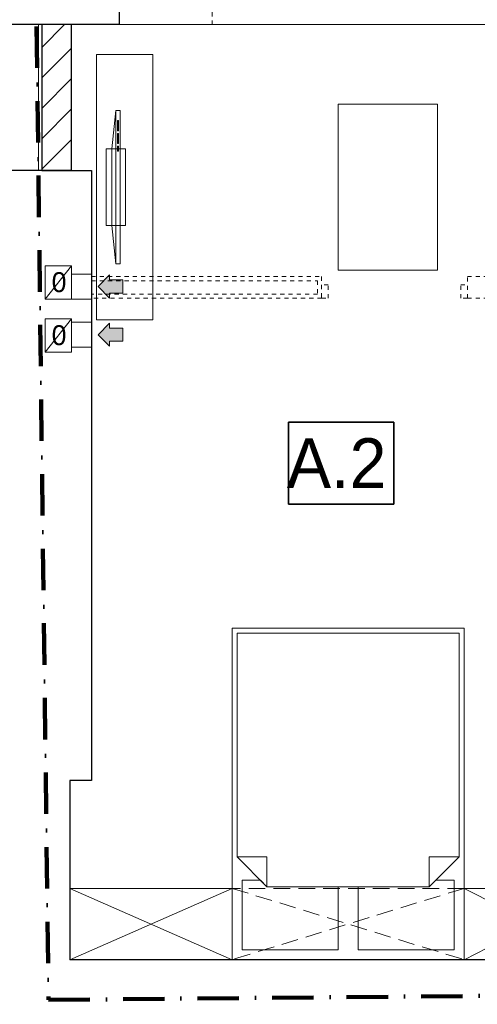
# Model space of a CAD drawing. Extents: x -220312 to -8310, y -91840 to 81907.
# Tile 26 of 128: x -191086 to -188322, y -3684 to 2255. Entities that reach past the tile are written whole.
import ezdxf

# ---------------------------------------------------------------- set-up
doc = ezdxf.new("R2010")
doc.units = 0
doc.header["$MEASUREMENT"] = 0
doc.set_wipeout_variables(frame=1)
for name, pattern in [('Hidden Line', [50, 25, -25]), ('Krawędzie ukryte', [150, 100, -50]), ('Kreski i kropki', [450, 250, -100, 0, -100])]:
    doc.linetypes.add(name, pattern=pattern)
doc.layers.add('#kan_san-op', color=34, linetype='Continuous')
for name, color, linetype, lineweight in [('Arch kominy_Nr_Pióra__1', 7, 'Continuous', 25), ('Arch kominy_Nr_Pióra__10', 134, 'Continuous', 18), ('Arch kominy_Nr_Pióra__21', 7, 'Continuous', 9), ('Arch opisy_Nr_Pióra__21', 7, 'Continuous', 9), ('Arch ściany nośne_Nr_Pióra__21', 7, 'Continuous', 9), ('Arch ściany nośne_Nr_Pióra__27', 7, 'Continuous', 30), ('INWENT KONST. DREWNIANA_Nr_Pióra__20', 1, 'Continuous', 100), ('INWENT. DRZWI_Nr_Pióra__101', 8, 'Continuous', 13), ('INWENT. DRZWI_Nr_Pióra__5', 7, 'Continuous', 13), ('INWENT.ŚCIANY_Nr_Pióra__1', 7, 'Continuous', 25), ('INWENT.ŚCIANY_Nr_Pióra__101', 8, 'Continuous', 13), ('INWENT.ŚCIANY_Nr_Pióra__5', 7, 'Continuous', 13), ('Istniejące kominy_Nr_Pióra__5', 7, 'Continuous', 13), ('PODKŁAD', 252, 'Continuous', 35)]:
    doc.layers.add(name, color=color, linetype=linetype, lineweight=lineweight)
doc.layers.add('Arch okna_Nr_Pióra__4', color=7, linetype='Continuous', lineweight=9, true_color=0x029e21)
doc.layers.add('Arch wyposazenie_Nr_Pióra__9', color=7, linetype='Continuous', lineweight=13, true_color=0x3dad99)
doc.styles.add('GENERATED_STYLE_4', font='txt')
doc.styles.add('GENERATED_STYLE_6', font='txt')

# ---------------------------------------------------------------- blocks, each defined once
blk = doc.blocks.new('parter')
at = {"layer": 'Arch ściany nośne_Nr_Pióra__21', "linetype": 'Continuous'}
h = blk.add_hatch(dxfattribs=at)
h.set_pattern_fill('Common_Brick', color=252, style=0, pattern_type=2)
h.set_pattern_definition([(45, (0, 0), (-91.92388, 91.92388), [])])
h.paths.add_polyline_path([(-190772.4, 1344.9), (-190772.4, 2224.9), (-190952.4, 2224.9), (-190952.4, 1344.9)], flags=0)
at = {"color": 252}
for p, q in [((-189462.1, -667.1), (-189462.1, -172.9)), ((-189462.1, -172.9), (-188826.8, -172.9)), ((-188826.8, -172.9), (-188826.8, -667.1)), ((-188826.8, -667.1), (-189462.1, -667.1))]:
    blk.add_line(p, q, dxfattribs=at)
at = {"layer": 'Arch kominy_Nr_Pióra__1', "color": 252, "linetype": 'Continuous'}
for points in [[(-190542.4, 574.9), (-190612.4, 644.9), (-190542.4, 714.9)], [(-190462.4, 604.9), (-190542.4, 684.9), (-190462.4, 684.9)], [(-190542.4, 604.9), (-190542.4, 684.9), (-190462.4, 604.9)], [(-190542.4, 284.9), (-190612.4, 354.9), (-190542.4, 424.9)], [(-190462.4, 314.9), (-190542.4, 394.9), (-190462.4, 394.9)], [(-190542.4, 314.9), (-190542.4, 394.9), (-190462.4, 314.9)]]:
    blk.add_solid(points, dxfattribs=at)
at = {"layer": 'Arch kominy_Nr_Pióra__21', "color": 252, "linetype": 'Continuous'}
for p, q in [((-190772.4, 719.9), (-190652.4, 719.9)), ((-190652.4, 719.9), (-190652.4, 569.9)), ((-190542.4, 714.9), (-190612.4, 644.9)), ((-190542.4, 684.9), (-190542.4, 714.9)), ((-190462.4, 684.9), (-190542.4, 684.9)), ((-190462.4, 684.9), (-190462.4, 604.9)), ((-190612.4, 644.9), (-190542.4, 574.9)), ((-190462.4, 604.9), (-190542.4, 604.9)), ((-190542.4, 604.9), (-190542.4, 574.9)), ((-190772.4, 569.9), (-190652.4, 569.9)), ((-190772.4, 429.9), (-190652.4, 429.9)), ((-190652.4, 429.9), (-190652.4, 279.9)), ((-190542.4, 424.9), (-190612.4, 354.9)), ((-190542.4, 394.9), (-190542.4, 424.9)), ((-190462.4, 394.9), (-190542.4, 394.9)), ((-190462.4, 394.9), (-190462.4, 314.9)), ((-190612.4, 354.9), (-190542.4, 284.9)), ((-190462.4, 314.9), (-190542.4, 314.9)), ((-190542.4, 314.9), (-190542.4, 284.9)), ((-190772.4, 279.9), (-190652.4, 279.9))]:
    blk.add_line(p, q, dxfattribs=at)
at = {"layer": 'Arch okna_Nr_Pióra__4', "color": 252, "linetype": 'Continuous'}
blk.add_line((-190482.4, 2224.9), (-188172.4, 2224.9), dxfattribs=at)
at = {"layer": 'Arch opisy_Nr_Pióra__21', "color": 252, "linetype": 'Continuous'}
for p, q in [((-189462.1, -667.1), (-189462.1, -172.9)), ((-189462.1, -172.9), (-188826.8, -172.9)), ((-188826.8, -172.9), (-188826.8, -667.1)), ((-188826.8, -667.1), (-189462.1, -667.1))]:
    blk.add_line(p, q, dxfattribs=at)
at = {"layer": 'Arch wyposazenie_Nr_Pióra__9', "color": 252, "linetype": 'Continuous'}
for p, q in [((-190622.4, 2044.9), (-190282.4, 2044.9)), ((-190622.4, 444.9), (-190622.4, 2044.9)), ((-190282.4, 2044.9), (-190282.4, 444.9)), ((-188562.4, 1744.9), (-189162.4, 1744.9)), ((-189162.4, 1744.9), (-189162.4, 744.9)), ((-188562.4, 744.9), (-188562.4, 1744.9)), ((-190504.5, 1707.6), (-190529.5, 1476.2)), ((-190479.5, 1707.6), (-190504.5, 1707.6)), ((-190504.5, 782.1), (-190504.5, 1707.6)), ((-190479.5, 782.1), (-190479.5, 1707.6)), ((-190495.8, 1584.2), (-190495.8, 1645.9)), ((-190495.8, 1645.9), (-190489.5, 1645.9)), ((-190489.5, 1645.9), (-190489.5, 1584.2)), ((-190489.5, 1584.2), (-190495.8, 1584.2)), ((-190495.8, 1568.8), (-190489.5, 1568.8)), ((-190495.8, 1507.1), (-190495.8, 1568.8)), ((-190489.5, 1568.8), (-190489.5, 1507.1)), ((-190489.5, 1507.1), (-190495.8, 1507.1)), ((-190495.8, 1491.7), (-190489.5, 1491.7)), ((-190495.8, 1460.8), (-190495.8, 1491.7)), ((-190489.5, 1491.7), (-190489.5, 1460.8)), ((-190562.4, 1476.2), (-190562.4, 1013.5)), ((-190446.7, 1476.2), (-190562.4, 1476.2)), ((-190529.5, 1476.2), (-190529.5, 1013.5)), ((-190489.5, 1460.8), (-190495.8, 1460.8)), ((-190446.7, 1013.5), (-190446.7, 1476.2)), ((-190562.4, 1013.5), (-190446.7, 1013.5)), ((-190529.5, 1013.5), (-190504.5, 782.1)), ((-190504.5, 782.1), (-190479.5, 782.1)), ((-189162.4, 744.9), (-188562.4, 744.9)), ((-190282.4, 444.9), (-190622.4, 444.9)), ((-188402.4, -1415.1), (-189802.4, -1415.1)), ((-189802.4, -1415.1), (-189802.4, -3415.1)), ((-188402.4, -3415.1), (-188402.4, -1415.1)), ((-189102.4, -1445.1), (-189772.4, -1445.1)), ((-189772.4, -1445.1), (-189772.4, -2795.1)), ((-188432.4, -1445.1), (-189102.4, -1445.1)), ((-188432.4, -2795.1), (-188432.4, -1445.1)), ((-189772.4, -2795.1), (-189592.4, -2975.1)), ((-189772.4, -2795.1), (-189592.4, -2795.1)), ((-189592.4, -2975.1), (-189592.4, -2795.1)), ((-188432.4, -2795.1), (-188612.4, -2795.1)), ((-188612.4, -2975.1), (-188432.4, -2795.1)), ((-188612.4, -2975.1), (-188612.4, -2795.1)), ((-189632.4, -2935.1), (-189742.4, -2935.1)), ((-189742.4, -2935.1), (-189742.4, -3355.1)), ((-189592.4, -2975.1), (-189632.4, -2935.1)), ((-188572.4, -2935.1), (-188612.4, -2975.1)), ((-188462.4, -2935.1), (-188572.4, -2935.1)), ((-188462.4, -3355.1), (-188462.4, -2935.1)), ((-189802.4, -2985.1), (-190782.4, -2985.1)), ((-190782.4, -2985.1), (-189802.4, -3415.1)), ((-189802.4, -2985.1), (-190782.4, -3415.1)), ((-189592.4, -2975.1), (-189102.4, -2975.1)), ((-189162.4, -2975.1), (-189592.4, -2975.1)), ((-189162.4, -3355.1), (-189162.4, -2975.1)), ((-189102.4, -2975.1), (-188612.4, -2975.1)), ((-189042.4, -2975.1), (-189042.4, -3355.1)), ((-188612.4, -2975.1), (-189042.4, -2975.1)), ((-188402.4, -2985.1), (-187552.4, -3415.1)), ((-187552.4, -2985.1), (-188402.4, -3415.1)), ((-187552.4, -2985.1), (-188402.4, -2985.1)), ((-189742.4, -3355.1), (-189162.4, -3355.1)), ((-189042.4, -3355.1), (-188462.4, -3355.1)), ((-188402.4, -3415.1), (-189802.4, -3415.1))]:
    blk.add_line(p, q, dxfattribs=at)
at = {"layer": 'Arch wyposazenie_Nr_Pióra__9', "color": 252, "linetype": 'Krawędzie ukryte'}
for p, q in [((-188402.4, -2985.1), (-189802.4, -2985.1)), ((-188402.4, -2985.1), (-189802.4, -3415.1)), ((-189802.4, -2985.1), (-188402.4, -3415.1))]:
    blk.add_line(p, q, dxfattribs=at)
at = {"layer": 'Arch ściany nośne_Nr_Pióra__27', "color": 252, "linetype": 'Continuous'}
for p, q in [((-190952.4, 2224.9), (-190952.4, 1344.9)), ((-190772.4, 2224.9), (-190952.4, 2224.9)), ((-190772.4, 1344.9), (-190772.4, 2224.9)), ((-190952.4, 1344.9), (-190772.4, 1344.9))]:
    blk.add_line(p, q, dxfattribs=at)
at = {"layer": 'INWENT KONST. DREWNIANA_Nr_Pióra__20', "color": 252, "linetype": 'Kreski i kropki'}
for p, q in [((-190988.7, 2664.3), (-190911.7, -3657.5)), ((-190911.7, -3657.5), (-187590.4, -3627.7))]:
    blk.add_line(p, q, dxfattribs=at)
at = {"layer": 'INWENT. DRZWI_Nr_Pióra__101', "color": 252, "linetype": 'Hidden Line'}
for p, q in [((-189222.4, 654.9), (-189262.4, 654.9)), ((-189222.4, 574.9), (-189222.4, 654.9)), ((-188422.4, 654.9), (-188382.4, 654.9)), ((-188422.4, 574.9), (-188422.4, 654.9)), ((-189262.4, 574.9), (-189222.4, 574.9)), ((-188382.4, 574.9), (-188422.4, 574.9))]:
    blk.add_line(p, q, dxfattribs=at)
at = {"layer": 'INWENT. DRZWI_Nr_Pióra__5', "color": 252, "linetype": 'Continuous'}
blk.add_line((-190972.4, 2224.9), (-190972.4, 1344.9), dxfattribs=at)
at = {"layer": 'INWENT.ŚCIANY_Nr_Pióra__1', "color": 252, "linetype": 'Continuous'}
for p, q in [((-190482.4, 2224.9), (-190482.4, 2644.9)), ((-190772.4, 2224.9), (-191182.4, 2224.9)), ((-190482.4, 2224.9), (-190772.4, 2224.9)), ((-190772.4, 1344.9), (-191182.4, 1344.9)), ((-190772.4, 1344.9), (-190652.4, 1344.9)), ((-190652.4, 1344.9), (-190652.4, -2335.1)), ((-190782.4, -2335.1), (-190782.4, -3415.1)), ((-190652.4, -2335.1), (-190782.4, -2335.1)), ((-187372.4, -3415.1), (-190782.4, -3415.1))]:
    blk.add_line(p, q, dxfattribs=at)
at = {"layer": 'INWENT.ŚCIANY_Nr_Pióra__101', "color": 252, "linetype": 'Hidden Line'}
for p, q in [((-189922.4, 2224.9), (-189922.4, 2644.9)), ((-189922.4, 2224.9), (-190482.4, 2224.9)), ((-190652.4, 704.9), (-189262.4, 704.9)), ((-190652.4, 679.9), (-189287.4, 679.9)), ((-189287.4, 679.9), (-189287.4, 599.9)), ((-189262.4, 704.9), (-189262.4, 574.9)), ((-188382.4, 704.9), (-187532.4, 704.9)), ((-188382.4, 574.9), (-188382.4, 704.9)), ((-189287.4, 599.9), (-190652.4, 599.9)), ((-189262.4, 574.9), (-190652.4, 574.9)), ((-188382.4, 574.9), (-187532.4, 574.9))]:
    blk.add_line(p, q, dxfattribs=at)
at = {"layer": 'INWENT.ŚCIANY_Nr_Pióra__5', "color": 252, "linetype": 'Krawędzie ukryte'}
blk.add_line((-190772.4, 1344.9), (-190772.4, 2224.9), dxfattribs=at)
at = {"layer": 'Istniejące kominy_Nr_Pióra__5', "color": 252, "linetype": 'Continuous'}
for p, q in [((-190932.4, 769.9), (-190772.4, 769.9)), ((-190932.4, 569.9), (-190932.4, 769.9)), ((-190932.4, 569.9), (-190772.4, 769.9)), ((-190772.4, 569.9), (-190772.4, 769.9)), ((-190772.4, 719.9), (-190652.4, 719.9)), ((-190932.4, 569.9), (-190772.4, 569.9)), ((-190772.4, 569.9), (-190652.4, 569.9)), ((-190932.4, 449.9), (-190772.4, 449.9)), ((-190932.4, 249.9), (-190932.4, 449.9)), ((-190932.4, 249.9), (-190772.4, 449.9)), ((-190772.4, 249.9), (-190772.4, 449.9)), ((-190772.4, 429.9), (-190652.4, 429.9)), ((-190932.4, 249.9), (-190772.4, 249.9)), ((-190772.4, 279.9), (-190652.4, 279.9))]:
    blk.add_line(p, q, dxfattribs=at)
at = {"layer": 'Arch kominy_Nr_Pióra__10', "color": 252, "linetype": 'Continuous', "style": 'GENERATED_STYLE_6'}
for p in [(-190892.4, 611.7), (-190892.4, 291.7)]:
    blk.add_text('0', height=120, dxfattribs=at).set_placement(p)
at = {"layer": 'Arch opisy_Nr_Pióra__21', "color": 252, "linetype": 'Continuous', "style": 'GENERATED_STYLE_4'}
blk.add_text('A.2', height=300, dxfattribs=at).set_placement((-189473, -570))

msp = doc.modelspace()

# ---------------------------------------------------------------- block references
at = {"layer": 'PODKŁAD'}
msp.add_blockref('parter', (0, 0), dxfattribs=at)

# ---------------------------------------------------------------- next in the draw order: wipeouts: each hides what was drawn before it
at = {"ltscale": 10}
msp.add_wipeout([(-200770.3, 11108.9), (-198285.2, 10498.9), (-198285.2, -17981.1), (-159380.3, -17981.1), (-158770.3, -18591.1), (-200770.3, -18591.1)], dxfattribs=at).dxf.layer = '#kan_san-op'

doc.saveas('drawing.dxf')
